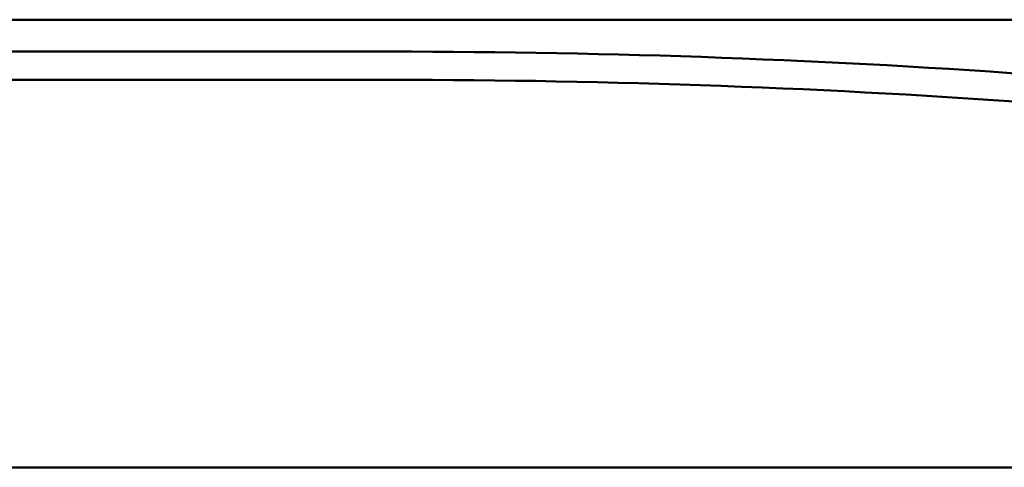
# Model space of a CAD drawing. Header units: inches. Extents: x 0.2 to 58.8, y 1.7 to 68.8.
# Tile 43 of 256: x 22.2 to 24.4, y 42 to 43. Entities that reach past the tile are written whole.
import ezdxf

# ---------------------------------------------------------------- set-up
doc = ezdxf.new("R2010")
doc.units = ezdxf.units.IN
doc.header["$MEASUREMENT"] = 0
doc.layers.add('Visible (ANSI)', color=7, linetype='Continuous', lineweight=50)

msp = doc.modelspace()

# ---------------------------------------------------------------- linework, layer by layer
at = {"layer": 'Visible (ANSI)'}
for p, q in [((21.4379, 42.9662), (47.5853, 42.9662)), ((21.3666, 42.8949), (23.0463, 42.8949)), ((23.0463, 42.8319), (21.3036, 42.8319)), ((21.7279, 41.9662), (39.4807, 41.9662))]:
    msp.add_line(p, q, dxfattribs=at)
for radius in [20.0315, 19.9685]:
    msp.add_arc((23.0463, 22.8634), radius, 81.55198, 90, dxfattribs=at)

doc.saveas('drawing.dxf')
